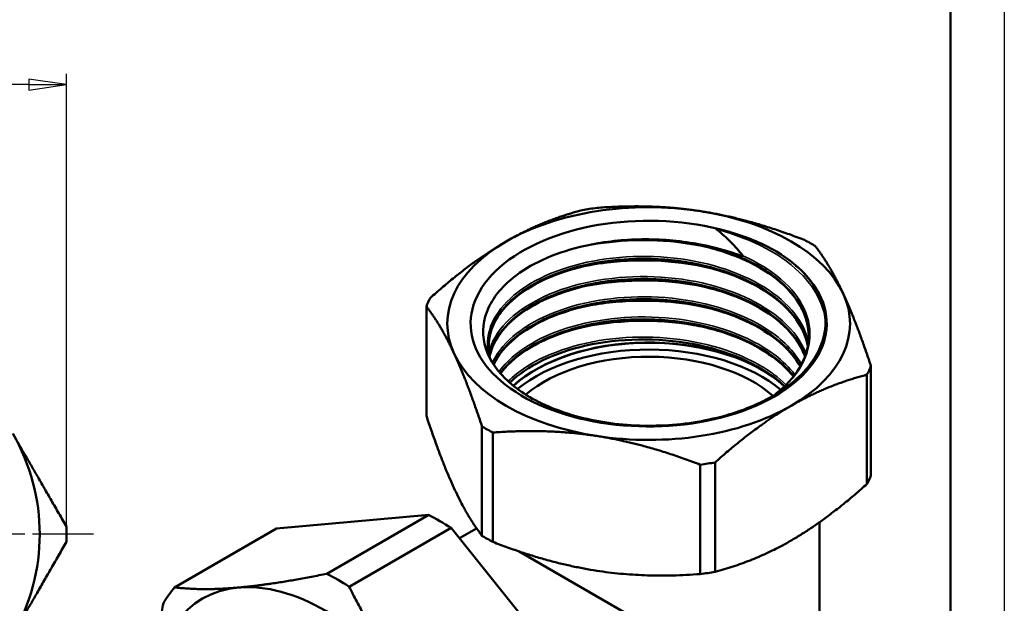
# Model space of a CAD drawing. Header units: millimetres. Extents: x -127 to 748, y -69 to 356.
# Tile 8 of 16: x 118 to 210, y 116 to 171. Entities that reach past the tile are written whole.
import ezdxf

# ---------------------------------------------------------------- set-up
doc = ezdxf.new("R2010")
doc.units = ezdxf.units.MM
doc.linetypes.add('CHAIN', pattern=[0.7087, 0.4724, -0.0591, 0.1181, -0.0591])
for name, color, linetype, lineweight in [('Видимые тонкие (ГОСТ)', 7, 'Continuous', 35), ('Видимый контур (ГОСТ)', 7, 'Continuous', 50), ('Кромка (ГОСТ)', 7, 'Continuous', 50), ('Маркер центра (ГОСТ)', 7, 'Continuous', 25), ('Размер (ГОСТ)', 7, 'Continuous', 25)]:
    doc.layers.add(name, color=color, linetype=linetype, lineweight=lineweight)
doc.styles.add('Обычный текст (ГОСТ)', font='GOST Common Italic.ttf')
doc.dimstyles.new('Обычный (ГОСТ)', dxfattribs={"dimtxt": 3.5, "dimasz": 3.5, "dimexe": 1, "dimexo": 0, "dimgap": 0.5, "dimtad": 1, "dimrnd": 1e-08, "dimtxsty": 'Обычный текст (ГОСТ)', "dimblk": 'Filled-1', "dimcen": 0.09, "dimdle": 15, "dimclrd": 256, "dimclre": 256, "dimclrt": 256, "dimazin": 2, "dimtfac": 0.714286, "dimtdec": 3, "dimtmove": 0, "dimatfit": 3, "dimfxl": 1, "dimtolj": 1, "dimlwd": 25, "dimlwe": 25, "dimarcsym": 0})

# ---------------------------------------------------------------- blocks, each defined once
blk = doc.blocks.new('Рамки ГОСТ_ граница 297x210')
at = {"layer": 'Кромка (ГОСТ)', "lineweight": 25}
blk.add_line((210, 297), (210, 0), dxfattribs=at)
at = {"layer": 'Кромка (ГОСТ)'}
blk.add_line((205, 5), (205, 292), dxfattribs=at)
blk = doc.blocks.new('Filled-1')
at = {"color": 0}
for p, q in [((0, 0), (-1, 0.143)), ((-1, 0.143), (-1, -0.143)), ((-1, 0), (0, 0)), ((-1, -0.143), (0, 0))]:
    blk.add_line(p, q, dxfattribs=at)
at = {"color": 0, "flags": 128}
blk.add_lwpolyline([(-1, -0.143), (0, 0), (-1, 0.143), (-1, -0.143)], dxfattribs=at)
at = {"color": 0}
blk.add_solid([(-1, -0.143), (0, 0), (-1, 0.143), (-1, -0.143)], dxfattribs=at)
blk = doc.blocks.new('*D9')
at = {"layer": 'Defpoints', "color": 0, "linetype": 'Continuous', "transparency": 16777216}
for p in [(34.427, 164.675), (34.427, 137.663), (122.677, 122.835)]:
    blk.add_point(p, dxfattribs=at)
at = {"layer": 'Размер (ГОСТ)', "linetype": 'Continuous', "lineweight": 25, "transparency": 16777216}
for p, q in [((34.427, 137.663), (34.427, 165.675)), ((122.677, 122.835), (122.677, 165.675)), ((119.177, 164.675), (37.927, 164.675))]:
    blk.add_line(p, q, dxfattribs=at)
at = {"layer": 'Размер (ГОСТ)', "linetype": 'Continuous', "lineweight": 25, "transparency": 16777216, "xscale": 3.5, "yscale": 3.5, "zscale": 3.5, "rotation": 180}
blk.add_blockref('Filled-1', (34.427, 164.675), dxfattribs=at)
at = {"layer": 'Размер (ГОСТ)', "linetype": 'Continuous', "lineweight": 25, "transparency": 16777216, "xscale": 3.5, "yscale": 3.5, "zscale": 3.5}
blk.add_blockref('Filled-1', (122.677, 164.675), dxfattribs=at)
at = {"layer": 'Размер (ГОСТ)', "linetype": 'Continuous', "lineweight": 25, "transparency": 16777216, "insert": (70.997, 169.375), "char_height": 3.5, "attachment_point": 1, "style": 'Обычный текст (ГОСТ)'}
blk.add_mtext('\\A1;88,25', dxfattribs=at)

msp = doc.modelspace()

# ---------------------------------------------------------------- linework, layer by layer
at = {"layer": 'Видимые тонкие (ГОСТ)'}
for points, knots in [([(183.202, 151.206), (186.579, 150.332), (189.464, 148.789), (191.259, 146.884), (192.454, 145.616), (193.162, 144.192), (193.338, 142.746)], [2.749167, 2.749167, 2.749167, 2.749167, 3.413699, 3.413699, 3.413699, 3.856282, 3.856282, 3.856282, 3.856282]), ([(169.529, 149.31), (172.221, 150.025), (175.278, 150.313), (178.272, 150.113), (179.888, 150.005), (181.482, 149.754), (182.989, 149.377)], [8.1775205, 8.1775205, 8.1775205, 8.1775205, 8.7236561, 8.7236561, 8.7236561, 9.0185932, 9.0185932, 9.0185932, 9.0185932]), ([(161.965, 139.497), (161.901, 139.793), (161.865, 140.091), (161.859, 140.39), (161.82, 142.286), (162.979, 144.183), (165.085, 145.657), (167.191, 147.131), (170.229, 148.172), (173.545, 148.54), (176.86, 148.908), (180.429, 148.602), (183.483, 147.672), (186.536, 146.742), (189.054, 145.196), (190.493, 143.35), (191.13, 142.534), (191.554, 141.661), (191.758, 140.77)], [6.950267, 6.950267, 6.950267, 6.950267, 7.057208, 7.057208, 7.057208, 7.736366, 7.736366, 7.736366, 8.415358, 8.415358, 8.415358, 9.094187, 9.094187, 9.094187, 9.772856, 9.772856, 9.772856, 10.073269, 10.073269, 10.073269, 10.073269]), ([(185.641, 148.756), (188.409, 147.541), (190.467, 145.767), (191.37, 143.803), (192.272, 141.839), (192.014, 139.698), (190.651, 137.829), (190.132, 137.116), (189.454, 136.446), (188.646, 135.834)], [2.978525, 2.978525, 2.978525, 2.978525, 3.658769, 3.658769, 3.658769, 4.338823, 4.338823, 4.338823, 4.597814, 4.597814, 4.597814, 4.597814]), ([(169.91, 147.529), (170.904, 147.778), (171.943, 147.97), (173.01, 148.099), (176.304, 148.497), (179.842, 148.284), (182.992, 147.503)], [14.4861664, 14.4861664, 14.4861664, 14.4861664, 14.6856835, 14.6856835, 14.6856835, 15.3017785, 15.3017785, 15.3017785, 15.3017785]), ([(162.016, 139.786), (162.262, 140.749), (162.804, 141.688), (163.626, 142.543), (165.223, 144.204), (167.866, 145.536), (170.988, 146.237), (174.207, 146.96), (177.912, 147.005), (181.26, 146.347), (184.533, 145.704), (187.442, 144.392), (189.351, 142.685), (190.383, 141.762), (191.119, 140.727), (191.528, 139.649)], [13.493058, 13.493058, 13.493058, 13.493058, 13.841754, 13.841754, 13.841754, 14.519421, 14.519421, 14.519421, 15.218175, 15.218175, 15.218175, 15.90148, 15.90148, 15.90148, 16.270639, 16.270639, 16.270639, 16.270639]), ([(169.911, 145.654), (172.928, 146.402), (176.373, 146.613), (179.652, 146.231), (180.794, 146.097), (181.914, 145.892), (182.989, 145.623)], [20.7696123, 20.7696123, 20.7696123, 20.7696123, 21.3743713, 21.3743713, 21.3743713, 21.5849638, 21.5849638, 21.5849638, 21.5849638]), ([(162.333, 138.811), (162.462, 139.096), (162.619, 139.376), (162.803, 139.651), (163.993, 141.426), (166.303, 142.953), (169.236, 143.886), (172.166, 144.819), (175.698, 145.152), (179.066, 144.798), (182.433, 144.445), (185.614, 143.408), (187.922, 141.897), (189.349, 140.962), (190.437, 139.85), (191.112, 138.658)], [19.88633, 19.88633, 19.88633, 19.88633, 19.991559, 19.991559, 19.991559, 20.671768, 20.671768, 20.671768, 21.351601, 21.351601, 21.351601, 22.031073, 22.031073, 22.031073, 22.451261, 22.451261, 22.451261, 22.451261]), ([(169.915, 143.772), (171.444, 144.154), (173.08, 144.402), (174.754, 144.497), (177.528, 144.655), (180.39, 144.39), (182.991, 143.745)], [27.0527976, 27.0527976, 27.0527976, 27.0527976, 27.3595718, 27.3595718, 27.3595718, 27.8681491, 27.8681491, 27.8681491, 27.8681491]), ([(162.944, 137.966), (163.852, 139.217), (165.302, 140.342), (167.152, 141.202), (169.756, 142.411), (173.133, 143.085), (176.549, 143.06), (179.96, 143.036), (183.387, 142.316), (186.084, 141.042), (187.971, 140.15), (189.493, 138.991), (190.503, 137.696)], [26.299718, 26.299718, 26.299718, 26.299718, 26.784454, 26.784454, 26.784454, 27.466719, 27.466719, 27.466719, 28.148089, 28.148089, 28.148089, 28.624764, 28.624764, 28.624764, 28.624764]), ([(169.911, 141.898), (170.057, 141.935), (170.204, 141.97), (170.352, 142.004), (173.702, 142.771), (177.536, 142.872), (181.064, 142.273), (181.719, 142.161), (182.362, 142.026), (182.99, 141.868)], [33.3359829, 33.3359829, 33.3359829, 33.3359829, 33.3652744, 33.3652744, 33.3652744, 34.0282785, 34.0282785, 34.0282785, 34.1513344, 34.1513344, 34.1513344, 34.1513344]), ([(163.797, 137.076), (164.271, 137.545), (164.827, 137.988), (165.457, 138.395), (167.667, 139.822), (170.782, 140.794), (174.128, 141.086), (177.468, 141.378), (181.015, 140.991), (184.006, 139.993), (186.322, 139.221), (188.291, 138.087), (189.675, 136.744)], [32.71428, 32.71428, 32.71428, 32.71428, 32.908092, 32.908092, 32.908092, 33.587752, 33.587752, 33.587752, 34.266095, 34.266095, 34.266095, 34.791229, 34.791229, 34.791229, 34.791229])]:
    msp.add_open_spline(points, degree=3, knots=knots, dxfattribs=at)
msp.add_open_spline([(188.783, 149.139), (190.536, 148.055), (191.864, 146.736), (192.657, 145.315)], degree=3, dxfattribs=at)
at = {"layer": 'Видимый контур (ГОСТ)'}
for p, q in [((156.183, 144.037), (156.183, 133.857)), ((197.582, 138.487), (197.582, 128.307)), ((197.212, 137.69), (197.212, 127.51)), ((161.36, 132.883), (161.36, 122.703)), ((162.37, 132.3), (162.37, 122.12)), ((181.689, 129.311), (181.689, 119.131)), ((183.07, 129.525), (183.07, 119.345)), ((156.396, 124.636), (142.215, 123.369)), ((146.912, 119.16), (156.396, 124.636)), ((192.783, 123.948), (192.783, 114.279)), ((132.731, 117.894), (142.215, 123.369)), ((148.995, 117.958), (158.478, 123.434)), ((172.659, 105.792), (158.478, 123.434)), ((160.862, 123.382), (159.263, 122.458)), ((188.118, 107.784), (164.814, 121.239))]:
    msp.add_line(p, q, dxfattribs=at)
for radius, start, end in [(18.75, 330, 30), (21.25, 358.07249, 1.92751)]:
    msp.add_arc((101.427, 122.835), radius, start, end, dxfattribs=at)
for centre, major_axis, start_param, end_param in [((176.883, 142.44), (-18.75, 0), 4.45059, 5.497787), ((176.883, 141.262), (21.25, 0), 1.798954, 1.866237), ((176.883, 142.44), (16.579, 0), 1.116881, 6.711708), ((176.883, 142.44), (18.75, 0), 0.261799, 1.308997), ((176.883, 142.44), (-18.75, 0), 5.497787, 6.544985), ((176.883, 141.652), (-14.908, 0), 4.408459, 4.430368), ((176.883, 141.262), (21.25, 0), 0.751757, 0.81904), ((176.883, 142.44), (18.75, 0), 5.497787, 6.544985), ((176.883, 141.262), (-21.25, 0), 5.987744, 6.055027), ((176.883, 132.067), (14.908, 0), 0.611966, 2.578535), ((176.883, 132.051), (-14.908, 0), 3.701578, 5.718993), ((176.883, 142.44), (-18.75, 0), 0.261799, 1.308997), ((176.883, 131.418), (-14.908, 0), 3.742384, 5.672156), ((176.883, 131.418), (-13.75, 0), 3.71305, 5.69427), ((176.883, 141.262), (21.25, 0), 5.987744, 6.055027), ((176.883, 142.44), (18.75, 0), 4.45059, 5.497787), ((176.883, 141.262), (-21.25, 0), 0.751757, 0.81904), ((176.883, 141.262), (-21.25, 0), 1.798954, 1.866237), ((176.883, 131.082), (21.25, 0), 5.987744, 6.055027), ((157.437, 103.044), (-12.875, 22.3), 5.440564, 5.55501), ((176.883, 131.082), (21.25, 0), 3.893349, 3.960632), ((176.883, 131.082), (21.25, 0), 4.940547, 5.00783), ((146.831, 96.921), (-11.5, 19.919), 4.974188, 6.021386), ((147.953, 97.569), (12.875, -22.3), 2.298971, 2.413418), ((146.831, 96.921), (-11.5, 19.919), 6.021386, 7.054523), ((147.953, 97.569), (-12.875, 22.3), 0.204576, 0.319023)]:
    msp.add_ellipse(centre, major_axis=major_axis, ratio=0.57735, start_param=start_param, end_param=end_param, dxfattribs=at)
for points, weights in [([(172.076, 153.213), (177.208, 153.597), (181.735, 152.897)], [1.01127330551, 1.03860075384, 1]), ([(163.624, 150.095), (166.939, 152.009), (170.695, 152.999)], [1, 1.03860075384, 1.01127330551]), ([(181.735, 152.897), (186.263, 152.196), (191.395, 150.224)], [1, 1.03860075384, 1.01127330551]), ([(156.553, 144.834), (160.31, 148.181), (163.624, 150.095)], [1.01127330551, 1.03860075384, 1]), ([(192.405, 149.64), (193.78, 147.856), (194.994, 145.242)], [1.01127330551, 1.03860075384, 1]), ([(194.994, 145.242), (196.207, 142.628), (197.582, 138.487)], [1, 1.03860075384, 1.01127330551]), ([(158.771, 139.639), (157.558, 142.253), (156.183, 144.037)], [1, 1.03860075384, 1.01127330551]), ([(161.36, 132.883), (159.985, 137.024), (158.771, 139.639)], [1.01127330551, 1.03860075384, 1]), ([(197.212, 137.69), (193.455, 136.699), (190.141, 134.786)], [1.01127330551, 1.03860075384, 1]), ([(190.141, 134.786), (186.826, 132.872), (183.07, 129.525)], [1, 1.03860075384, 1.01127330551]), ([(156.183, 133.857), (158.771, 126.062), (161.36, 122.703)], [1.0221815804, 1.15847245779, 1.0221815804]), ([(117.665, 132.21), (120.008, 128.15), (122.665, 123.55)], [1, 1.03860075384, 1.01127330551]), ([(172.03, 131.984), (167.502, 132.684), (162.37, 132.3)], [1, 1.03860075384, 1.01127330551]), ([(181.689, 129.311), (176.557, 131.283), (172.03, 131.984)], [1.01127330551, 1.03860075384, 1]), ([(183.07, 119.345), (190.141, 121.209), (197.212, 127.51)], [1.0221815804, 1.15847245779, 1.0221815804]), ([(122.665, 122.12), (120.008, 117.519), (117.665, 113.46)], [1.01127330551, 1.03860075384, 1]), ([(162.37, 122.12), (172.03, 118.407), (181.689, 119.131)], [1.0221815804, 1.15847245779, 1.0221815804]), ([(138.699, 117.879), (142.044, 118.178), (146.912, 119.16)], [1, 1.03740226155, 1.01549453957]), ([(132.731, 117.894), (135.354, 117.58), (138.699, 117.879)], [1.01549453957, 1.03740226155, 1]), ([(148.995, 117.958), (151.617, 112.651), (154.962, 108.489)], [1.01549453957, 1.03740226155, 1]), ([(130.568, 106.573), (130.598, 110.927), (131.69, 116.412)], [1.00207335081, 1.03678108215, 1.01549453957])]:
    msp.add_rational_spline(points, weights, degree=2, dxfattribs=at)
for points, knots in [([(184.152, 151.043), (183.991, 151.084), (183.828, 151.121), (183.474, 151.194), (183.328, 151.218), (183.239, 151.224), (183.222, 151.224), (183.207, 151.222), (183.204, 151.222), (183.2, 151.22), (183.198, 151.22), (183.197, 151.219), (183.196, 151.218), (183.196, 151.218), (183.195, 151.217), (183.195, 151.216), (183.195, 151.215), (183.195, 151.214), (183.196, 151.213), (183.197, 151.21), (183.199, 151.208), (183.202, 151.206)], [-0.05579095, -0.05579095, -0.05579095, -0.05579095, -0.03391697, -0.03391697, -0.00889718, -0.00889718, -0.004251, -0.004251, -0.00295858, -0.00295858, -0.00243222, -0.00243222, -0.00213379, -0.00213379, -0.00188687, -0.00188687, -0.00160746, -0.00160746, -0.00117006, -0.00117006, 0, 0, 0, 0]), ([(183.202, 151.206), (183.682, 150.826), (184.131, 150.427), (184.945, 149.607), (185.311, 149.189), (185.641, 148.756)], [-0.3999135, -0.3999135, -0.3999135, -0.3999135, -0.1961278, -0.1961278, 0, 0, 0, 0]), ([(184.152, 151.043), (184.331, 150.995), (184.513, 150.943), (186.211, 150.436), (187.592, 149.844), (188.783, 149.139)], [0.207089, 0.207089, 0.207089, 0.207089, 0.2389505, 0.2389505, 0.4988051, 0.4988051, 0.4988051, 0.4988051]), ([(170.974, 149.683), (169.709, 149.404), (168.519, 149.026), (166.346, 148.095), (165.375, 147.545), (163.351, 146.031), (162.476, 145.009), (161.461, 142.82), (161.336, 141.674), (161.867, 139.41), (162.524, 138.315), (164.548, 136.323), (165.901, 135.448), (169.137, 134.04), (170.992, 133.524), (174.971, 132.929), (177.057, 132.859), (181.19, 133.186), (183.195, 133.583), (186.86, 134.804), (188.481, 135.619), (191.116, 137.57), (192.1, 138.69), (193.292, 141.094), (193.481, 142.357), (193.254, 143.606)], [-7.020439, -7.020439, -7.020439, -7.020439, -6.610589, -6.610589, -6.198309, -6.198309, -5.600832, -5.600832, -4.998386, -4.998386, -4.390971, -4.390971, -3.778587, -3.778587, -3.161237, -3.161237, -2.538919, -2.538919, -1.911636, -1.911636, -1.279388, -1.279388, -0.642175, -0.642175, 0, 0, 0, 0]), ([(181.031, 149.919), (179.368, 150.2), (177.64, 150.321), (174.215, 150.233), (172.552, 150.031), (170.974, 149.683)], [-1.03028, -1.03028, -1.03028, -1.03028, -0.510158, -0.510158, 0, 0, 0, 0]), ([(191.784, 141.524), (191.738, 142.487), (191.415, 143.459), (190.274, 145.256), (189.453, 146.105), (187.439, 147.583), (186.227, 148.233), (183.561, 149.269), (182.074, 149.669), (179.01, 150.178), (177.393, 150.292), (174.62, 150.233), (173.427, 150.124), (172.288, 149.936)], [0, 0, 0, 0, 0.496923, 0.496923, 0.980343, 0.980343, 1.455222, 1.455222, 1.929078, 1.929078, 2.403979, 2.403979, 2.763383, 2.763383, 2.763383, 2.763383]), ([(181.031, 149.919), (184.277, 149.309), (187.18, 148.039), (189.113, 146.371), (190.841, 144.878), (191.782, 143.076), (191.789, 141.27)], [8.921401, 8.921401, 8.921401, 8.921401, 9.601434, 9.601434, 9.601434, 10.209808, 10.209808, 10.209808, 10.209808]), ([(185.641, 148.756), (185.642, 148.754), (185.643, 148.753), (185.644, 148.75), (185.644, 148.749), (185.645, 148.747), (185.645, 148.747), (185.644, 148.745), (185.644, 148.745), (185.643, 148.744), (185.643, 148.743), (185.642, 148.742), (185.641, 148.742), (185.638, 148.741), (185.636, 148.74), (185.626, 148.74), (185.615, 148.741), (185.563, 148.749), (185.499, 148.766), (185.243, 148.844), (184.972, 148.936), (183.879, 149.283), (182.775, 149.607), (181.344, 149.865)], [-0.8134018, -0.8134018, -0.8134018, -0.8134018, -0.8050583, -0.8050583, -0.7987097, -0.7987097, -0.7952864, -0.7952864, -0.7926084, -0.7926084, -0.7896911, -0.7896911, -0.785306, -0.785306, -0.7764217, -0.7764217, -0.7466057, -0.7466057, -0.6561553, -0.6561553, -0.4497475, -0.4497475, 0, 0, 0, 0]), ([(191.782, 141.016), (191.862, 142.805), (191.028, 144.607), (189.401, 146.119), (187.531, 147.858), (184.629, 149.201), (181.344, 149.865)], [-3.955871, -3.955871, -3.955871, -3.955871, -3.352913, -3.352913, -3.352913, -2.660124, -2.660124, -2.660124, -2.660124]), ([(191.705, 140.338), (191.384, 142.106), (190.165, 143.816), (188.236, 145.185), (186.046, 146.738), (182.957, 147.841), (179.637, 148.269), (176.319, 148.696), (172.794, 148.448), (169.821, 147.593), (166.82, 146.729), (164.404, 145.253), (163.103, 143.503), (162.309, 142.435), (161.934, 141.269), (161.988, 140.111)], [-10.104131, -10.104131, -10.104131, -10.104131, -9.505104, -9.505104, -9.505104, -8.825204, -8.825204, -8.825204, -8.145895, -8.145895, -8.145895, -7.460174, -7.460174, -7.460174, -7.041641, -7.041641, -7.041641, -7.041641]), ([(161.983, 140.332), (161.983, 141.235), (162.243, 142.139), (162.763, 142.993), (163.846, 144.77), (166.05, 146.321), (168.9, 147.297), (171.854, 148.308), (175.48, 148.691), (178.944, 148.342), (182.314, 148.002), (185.505, 146.972), (187.818, 145.462), (189.982, 144.05), (191.363, 142.226), (191.706, 140.335)], [13.352163, 13.352163, 13.352163, 13.352163, 13.678479, 13.678479, 13.678479, 14.357498, 14.357498, 14.357498, 15.061313, 15.061313, 15.061313, 15.746065, 15.746065, 15.746065, 16.386944, 16.386944, 16.386944, 16.386944]), ([(188.783, 149.139), (189.973, 148.434), (190.964, 147.622), (191.798, 146.63), (191.883, 146.523), (191.963, 146.418)], [0, 0, 0, 0, 0.5115469, 0.5115469, 0.5740324, 0.5740324, 0.5740324, 0.5740324]), ([(191.705, 140.33), (191.571, 141.065), (191.278, 141.797), (190.274, 143.378), (189.453, 144.228), (187.439, 145.705), (186.227, 146.355), (183.561, 147.391), (182.074, 147.791), (179.01, 148.3), (177.393, 148.414), (175.211, 148.368), (174.609, 148.334), (173.715, 148.251), (173.415, 148.218), (172.97, 148.161), (172.821, 148.14), (172.23, 148.052), (171.793, 147.975), (170.064, 147.617), (168.826, 147.238), (166.47, 146.247), (165.363, 145.596), (163.61, 144.159), (162.941, 143.356), (162.194, 141.886), (162.012, 141.217), (161.98, 140.552)], [0.117535, 0.117535, 0.117535, 0.117535, 0.496923, 0.496923, 0.980343, 0.980343, 1.455222, 1.455222, 1.929078, 1.929078, 2.403979, 2.403979, 2.585532, 2.585532, 2.677549, 2.677549, 2.723732, 2.723732, 2.862414, 2.862414, 3.282196, 3.282196, 3.758601, 3.758601, 4.232074, 4.232074, 4.602136, 4.602136, 4.602136, 4.602136]), ([(191.452, 139.405), (190.773, 141.267), (189.071, 142.996), (186.666, 144.268), (184.118, 145.615), (180.798, 146.44), (177.423, 146.578), (174.049, 146.716), (170.645, 146.169), (167.943, 145.068), (165.243, 143.967), (163.264, 142.322), (162.433, 140.501), (162.269, 140.14), (162.149, 139.773), (162.075, 139.402)], [-16.279879, -16.279879, -16.279879, -16.279879, -15.638403, -15.638403, -15.638403, -14.95882, -14.95882, -14.95882, -14.279523, -14.279523, -14.279523, -13.600497, -13.600497, -13.600497, -13.465778, -13.465778, -13.465778, -13.465778]), ([(191.447, 139.391), (191.293, 139.806), (191.089, 140.216), (190.274, 141.5), (189.453, 142.35), (187.439, 143.827), (186.227, 144.477), (183.561, 145.513), (182.074, 145.913), (179.01, 146.422), (177.393, 146.536), (174.234, 146.469), (172.652, 146.287), (169.724, 145.655), (168.34, 145.199), (165.945, 144.078), (164.904, 143.4), (163.286, 141.921), (162.69, 141.102), (162.225, 139.98), (162.135, 139.688), (162.073, 139.394)], [0.279787, 0.279787, 0.279787, 0.279787, 0.496923, 0.496923, 0.980343, 0.980343, 1.455222, 1.455222, 1.929078, 1.929078, 2.403979, 2.403979, 2.879497, 2.879497, 3.354854, 3.354854, 3.82927, 3.82927, 4.302787, 4.302787, 4.466538, 4.466538, 4.466538, 4.466538]), ([(162.074, 139.399), (162.127, 139.661), (162.203, 139.922), (162.301, 140.18), (163.007, 142.025), (164.88, 143.719), (167.515, 144.88), (170.149, 146.04), (173.524, 146.659), (176.91, 146.587), (180.293, 146.516), (183.663, 145.755), (186.288, 144.455), (188.887, 143.167), (190.739, 141.359), (191.451, 139.402)], [19.749363, 19.749363, 19.749363, 19.749363, 19.844713, 19.844713, 19.844713, 20.526332, 20.526332, 20.526332, 21.207569, 21.207569, 21.207569, 21.888441, 21.888441, 21.888441, 22.562686, 22.562686, 22.562686, 22.562686]), ([(162.448, 138.635), (163.048, 139.926), (164.204, 141.135), (165.809, 142.115), (168.083, 143.505), (171.245, 144.423), (174.603, 144.655), (177.957, 144.886), (181.482, 144.431), (184.411, 143.374), (187.336, 142.318), (189.646, 140.668), (190.838, 138.768), (190.9, 138.669), (190.959, 138.57), (191.015, 138.47)], [26.169234, 26.169234, 26.169234, 26.169234, 26.651655, 26.651655, 26.651655, 27.335433, 27.335433, 27.335433, 28.018299, 28.018299, 28.018299, 28.70032, 28.70032, 28.70032, 28.735821, 28.735821, 28.735821, 28.735821]), ([(191.017, 138.473), (189.938, 140.398), (187.724, 142.097), (184.857, 143.213), (181.99, 144.329), (178.49, 144.855), (175.121, 144.692), (171.753, 144.528), (168.539, 143.678), (166.179, 142.34), (164.383, 141.322), (163.09, 140.028), (162.444, 138.638)], [-22.453026, -22.453026, -22.453026, -22.453026, -21.770164, -21.770164, -21.770164, -21.087284, -21.087284, -21.087284, -20.404835, -20.404835, -20.404835, -19.88557, -19.88557, -19.88557, -19.88557]), ([(191.006, 138.454), (190.953, 138.549), (190.896, 138.643), (190.274, 139.622), (189.453, 140.472), (187.439, 141.949), (186.227, 142.599), (183.561, 143.635), (182.074, 144.035), (179.01, 144.544), (177.393, 144.658), (174.234, 144.591), (172.652, 144.409), (169.724, 143.778), (168.34, 143.321), (165.945, 142.2), (164.904, 141.522), (163.362, 140.113), (162.804, 139.378), (162.449, 138.625)], [0.44598, 0.44598, 0.44598, 0.44598, 0.496923, 0.496923, 0.980343, 0.980343, 1.455222, 1.455222, 1.929078, 1.929078, 2.403979, 2.403979, 2.879497, 2.879497, 3.354854, 3.354854, 3.82927, 3.82927, 4.258176, 4.258176, 4.258176, 4.258176]), ([(190.386, 137.539), (190.356, 137.579), (190.324, 137.618), (190.292, 137.658), (188.817, 139.479), (186.276, 140.995), (183.219, 141.891), (180.163, 142.787), (176.612, 143.059), (173.333, 142.663), (170.054, 142.267), (167.07, 141.205), (165.024, 139.723), (164.223, 139.142), (163.568, 138.498), (163.073, 137.817)], [-28.622267, -28.622267, -28.622267, -28.622267, -28.607542, -28.607542, -28.607542, -27.927962, -27.927962, -27.927962, -27.248526, -27.248526, -27.248526, -26.569231, -26.569231, -26.569231, -26.303085, -26.303085, -26.303085, -26.303085]), ([(163.074, 137.814), (163.449, 138.332), (163.918, 138.827), (164.475, 139.29), (166.351, 140.849), (169.216, 142.019), (172.449, 142.533), (175.674, 143.045), (179.243, 142.899), (182.383, 142.112), (185.546, 141.319), (188.251, 139.88), (189.907, 138.095), (190.077, 137.912), (190.235, 137.725), (190.383, 137.536)], [32.586735, 32.586735, 32.586735, 32.586735, 32.78888, 32.78888, 32.78888, 33.470123, 33.470123, 33.470123, 34.149998, 34.149998, 34.149998, 34.834764, 34.834764, 34.834764, 34.905046, 34.905046, 34.905046, 34.905046]), ([(190.367, 137.515), (189.851, 138.162), (189.199, 138.78), (187.439, 140.071), (186.227, 140.721), (183.561, 141.757), (182.074, 142.158), (179.01, 142.666), (177.393, 142.78), (174.234, 142.713), (172.652, 142.531), (169.724, 141.9), (168.34, 141.443), (165.945, 140.322), (164.904, 139.644), (163.708, 138.551), (163.37, 138.179), (163.085, 137.796)], [0.617734, 0.617734, 0.617734, 0.617734, 0.980343, 0.980343, 1.455222, 1.455222, 1.929078, 1.929078, 2.403979, 2.403979, 2.879497, 2.879497, 3.354854, 3.354854, 3.82927, 3.82927, 4.055691, 4.055691, 4.055691, 4.055691]), ([(189.085, 137.012), (187.141, 138.679), (184.225, 139.944), (180.97, 140.548), (177.717, 141.151), (174.147, 141.09), (171.034, 140.391), (168.072, 139.726), (165.544, 138.489), (163.943, 136.942)], [-34.730951, -34.730951, -34.730951, -34.730951, -34.049886, -34.049886, -34.049886, -33.369002, -33.369002, -33.369002, -32.720974, -32.720974, -32.720974, -32.720974]), ([(188.524, 135.756), (188.944, 136.069), (189.329, 136.399), (190.48, 137.542), (191.077, 138.426), (191.635, 139.881), (191.757, 140.45), (191.784, 141.017)], [3.6325516, 3.6325516, 3.6325516, 3.6325516, 3.8334925, 3.8334925, 4.3072633, 4.3072633, 4.6000845, 4.6000845, 4.6000845, 4.6000845])]:
    msp.add_open_spline(points, degree=3, knots=knots, dxfattribs=at)
for points in [[(193.254, 143.606), (193.077, 144.58), (192.639, 145.528), (191.963, 146.418)], [(161.98, 140.111), (161.995, 139.796), (162.045, 139.48), (162.127, 139.165)], [(189.085, 137.012), (189.244, 136.881), (189.396, 136.748), (189.543, 136.614)], [(189.534, 136.605), (189.527, 136.611), (189.52, 136.617), (189.513, 136.623)], [(189.533, 136.604), (189.527, 136.611), (189.52, 136.617), (189.513, 136.623)]]:
    msp.add_open_spline(points, degree=3, dxfattribs=at)
at = {"layer": 'Маркер центра (ГОСТ)', "linetype": 'CHAIN', "ltscale": 11.993792}
msp.add_line((125.177, 122.835), (98.927, 122.835), dxfattribs=at)

# ---------------------------------------------------------------- block references
msp.add_blockref('Рамки ГОСТ_ граница 297x210', (0, 0))

# ---------------------------------------------------------------- dimensions: what is measured, and where the dimension line sits
at = {"layer": 'Размер (ГОСТ)', "linetype": 'Continuous', "lineweight": 25}
dim = msp.add_linear_dim(base=(34.427, 164.675), p1=(122.677, 122.835), p2=(34.427, 137.663), angle=180, dimstyle='Обычный (ГОСТ)', override={"dimgap": 0.5, "dimdec": 2, "dimtol": 0, "dimlim": 0, "dimtp": 0, "dimtm": 0, "dimtdec": 3, "dimtofl": 0, "dimatfit": 1}, dxfattribs=at)
dim.commit()
dim.dimension.update_dxf_attribs({"geometry": '*D9', "text_midpoint": (76.59, 164.675), "dimtype": 160})

doc.saveas('drawing.dxf')
